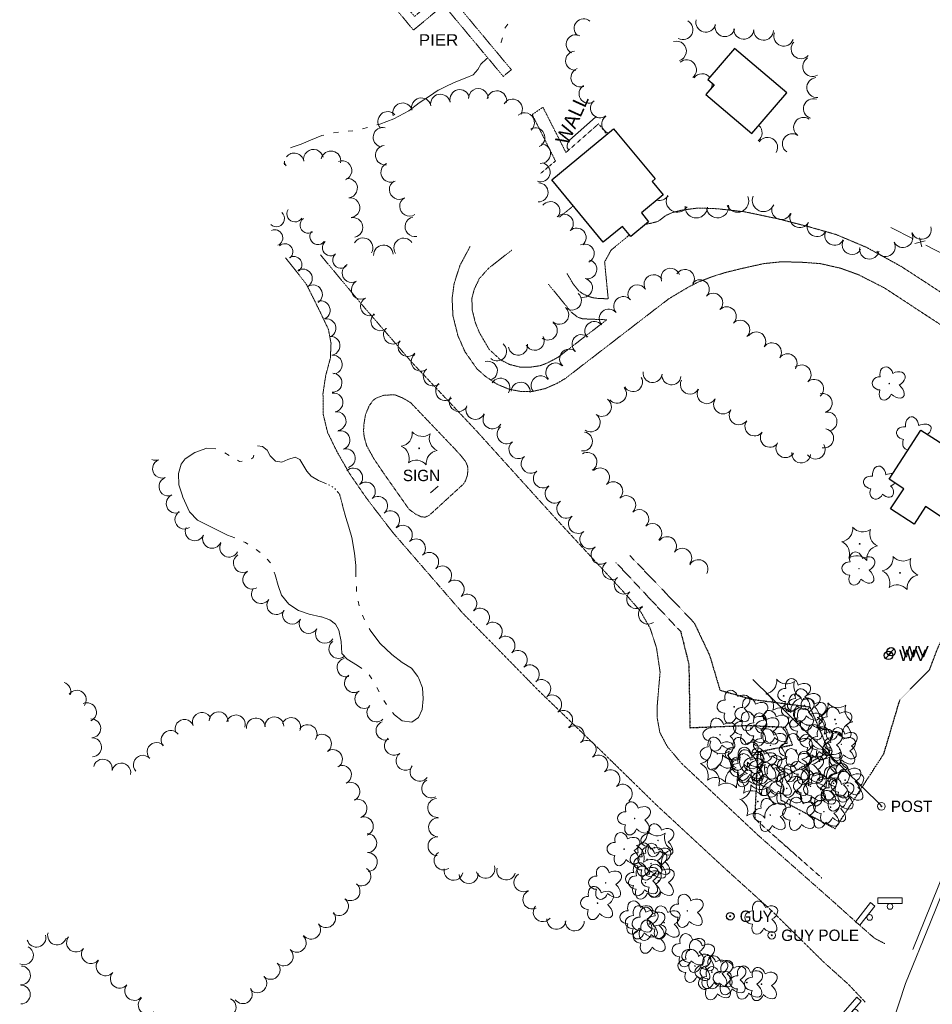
# Model space of a CAD drawing. Extents: x 386588 to 390135, y 96998 to 113606.
# Tile 42 of 93: x 387521 to 387906, y 101601 to 102017. Entities that reach past the tile are written whole.
import ezdxf
from ezdxf.enums import TextEntityAlignment as Align

# ---------------------------------------------------------------- set-up
doc = ezdxf.new("R2010")
doc.units = 0
doc.header["$MEASUREMENT"] = 0
for name, pattern in [('Wisdot1', [0.0625, 0.03125, -0.03125]), ('Wisdot3', [0.1875, 0.125, -0.0625]), ('Wisdot5', [0.1, 0.05, -0.05]), ('Wisdot6', [0.375, 0.125, -0.0625, 0.03125, -0.0625, 0.03125, -0.0625])]:
    doc.linetypes.add(name, pattern=pattern)
for name, color, linetype, lineweight in [('E_BLD', 241, 'Continuous', 25), ('E_DTM_SlopeBottom', 3, 'Wisdot1', 25), ('E_DTM_SlopeTop', 3, 'Wisdot1', 25), ('E_DWY', 2, 'Wisdot3', 15), ('E_FEN_Generic', 40, 'Efen', 15), ('E_LAND_Vegetation', 3, 'Continuous', 15), ('E_MISCPROP', 30, 'Continuous', 15), ('E_MISCPROP_Railing', 30, 'Continuous', 15), ('E_PATH_Sidewalk', 2, 'Wisdot5', 15), ('E_SGN', 21, 'Continuous', 15), ('E_STRUCT_Pier', 7, 'Wisdot3', 25), ('E_UTL_EGuyPole', 200, 'Continuous', 15), ('E_UTL_EGuyWire', 200, 'Continuous', 25), ('E_UTL_W', 5, 'Continuous', 25), ('E_WAL', 40, 'Continuous', 25), ('E_WTR', 4, 'Wisdot6', 15), ('E_WTR_Dock_Pier', 4, 'Wisdot3', 15), ('E_WTR_Elevations', 4, 'Continuous', 15)]:
    doc.layers.add(name, color=color, linetype=linetype, lineweight=lineweight)
doc.layers.add('P2S1_Complete', color=7, linetype='Continuous', lineweight=15, transparency=0.9)
doc.styles.add('Style-dot_font5', font='dot_font5.shx')
doc.linetypes.add('Efen', pattern='A,0.105,-0.0325,[20,dgnlstyle-ewdotudls.shx,S=0.000293,R=0,X=0,Y=0],-0.0325,0.105', length=0.275)

# ---------------------------------------------------------------- blocks, each defined once
blk = doc.blocks.new('CTRE')
at = {"layer": 'E_LAND_Vegetation'}
blk.add_circle((0, 0), 0.223, dxfattribs=at)
for centre, start, end in [((-11.97, 8.96), 280.2067, 5.97162), ((1.81, 14.92), 220.21132, 305.97623), ((13.83, 5.89), 160.21133, 245.97624), ((-13.83, -5.9), 340.21132, 65.97623), ((-1.81, -14.93), 40.21133, 125.97624)]:
    blk.add_arc(centre, 7.87, start, end, dxfattribs=at)
at = {"layer": 'E_LAND_Vegetation', "extrusion": (0, 0, -1)}
blk.add_arc((-12.03, -9.04), 7.87, 354.07279, 79.74889, dxfattribs=at)
blk = doc.blocks.new('DTRE')
at = {"layer": 'E_LAND_Vegetation'}
blk.add_circle((-0.18, 0), 0.183, dxfattribs=at)
for centre, major_axis, ratio in [((-1.87, 5.32), (1.36, -4.98), 0.782863), ((4.06, 2.74), (-5.27, -2.93), 0.691916), ((-5.87, 0.15), (4.93, -0.12), 0.832022), ((-2.49, -5.24), (1.8, 4.86), 0.716896), ((3.54, -3.71), (-5.01, 4.58), 0.560249)]:
    blk.add_ellipse(centre, major_axis=major_axis, ratio=ratio, start_param=1.570796, end_param=4.712389, dxfattribs=at)
blk = doc.blocks.new('GPOL')
at = {"layer": 'E_UTL_EGuyPole'}
for radius in [4, 0.5]:
    blk.add_circle((0, 0), radius, dxfattribs=at)
at = {"layer": 'E_UTL_EGuyPole', "style": 'Style-dot_font5'}
blk.add_text('GUY POLE', height=12, dxfattribs=at).set_placement((10, 0), align=Align.MIDDLE_LEFT)
blk = doc.blocks.new('GUY')
at = {"layer": 'E_UTL_EGuyWire'}
for radius in [4, 0.5]:
    blk.add_circle((0, 0), radius, dxfattribs=at)
at = {"layer": 'E_UTL_EGuyWire', "style": 'Style-dot_font5'}
blk.add_text('GUY', height=12, dxfattribs=at).set_placement((10, 0), align=Align.MIDDLE_LEFT)
blk = doc.blocks.new('PIER')
at = {"layer": 'E_STRUCT_Pier', "style": 'Style-dot_font5', "width": 1.111111}
blk.add_text('PIER', height=10.8, dxfattribs=at).set_placement((-16.77, -5.4))
blk = doc.blocks.new('POST')
at = {"layer": 'E_MISCPROP'}
for radius in [4, 0.5]:
    blk.add_circle((0, 0), radius, dxfattribs=at)
at = {"layer": 'E_MISCPROP', "style": 'Style-dot_font5'}
blk.add_text('POST', height=12, dxfattribs=at).set_placement((10, 0), align=Align.MIDDLE_LEFT)
blk = doc.blocks.new('SGN')
at = {"flags": 128}
blk.add_lwpolyline([(-15, 3.5), (-15, 10.5), (15, 10.5), (15, 3.5)], close=True, dxfattribs=at)
blk.add_circle((0, 0), 3.5)
blk = doc.blocks.new('SIGN')
at = {"layer": 'E_SGN', "lineweight": 13, "style": 'Style-dot_font5'}
blk.add_text('SIGN', height=12, dxfattribs=at).set_placement((0, 0), align=Align.MIDDLE_CENTER)
blk = doc.blocks.new('WV')
at = {"layer": 'E_UTL_W'}
blk.add_line((-2.83, -2.83), (2.83, 2.83), dxfattribs=at)
blk.add_circle((0, 0), 4, dxfattribs=at)
at = {"layer": 'E_UTL_W', "style": 'Style-dot_font5', "width": 1.111111}
blk.add_text('WV', height=10.8, dxfattribs=at).set_placement((10, 0), align=Align.MIDDLE_LEFT)

msp = doc.modelspace()

# ---------------------------------------------------------------- linework, layer by layer
at = {"layer": 'E_BLD', "ltscale": 5}
for p, q in [((387822.24, 102004.64), (387810.98, 101991.44)), ((387844.27, 101985.86), (387822.24, 102004.64)), ((387813.59, 101989.22), (387810.19, 101985.23)), ((387810.98, 101991.44), (387810.98, 101991.44)), ((387810.98, 101991.44), (387813.59, 101989.22)), ((387813.59, 101989.22), (387813.59, 101989.22)), ((387810.19, 101985.23), (387810.19, 101985.23)), ((387810.19, 101985.23), (387829.6, 101968.66)), ((387829.6, 101968.66), (387844.27, 101985.86)), ((387844.27, 101985.86), (387844.27, 101985.86)), ((387745.12, 101949.15), (387771.2, 101970.71)), ((387771.2, 101970.71), (387771.2, 101970.71)), ((387771.2, 101970.71), (387788.7, 101949.54)), ((387766.87, 101922.84), (387745.12, 101949.15)), ((387745.12, 101949.15), (387745.12, 101949.15)), ((387788.7, 101949.54), (387787.46, 101948.52)), ((387787.46, 101948.52), (387787.46, 101948.52)), ((387787.46, 101948.52), (387792.16, 101942.83)), ((387792.16, 101942.83), (387782.94, 101935.22)), ((387792.16, 101942.83), (387792.16, 101942.83)), ((387782.94, 101935.22), (387782.94, 101935.22)), ((387782.94, 101935.22), (387786, 101931.52)), ((387786, 101931.52), (387778.46, 101925.29)), ((387786, 101931.52), (387786, 101931.52)), ((387774.96, 101929.53), (387766.87, 101922.84)), ((387778.46, 101925.29), (387774.96, 101929.53)), ((387774.96, 101929.53), (387774.96, 101929.53)), ((387887.46, 101822.89), (387900.87, 101843.63)), ((387900.87, 101843.63), (387925.24, 101827.86)), ((387893.62, 101818.91), (387887.46, 101822.89)), ((387888.09, 101810.37), (387893.62, 101818.91)), ((387893.62, 101818.91), (387893.62, 101818.91)), ((387897.97, 101803.97), (387888.09, 101810.37)), ((387902.74, 101811.35), (387897.97, 101803.97)), ((387911.07, 101805.96), (387902.74, 101811.35)), ((387902.74, 101811.35), (387902.74, 101811.35)), ((387897.97, 101803.97), (387897.97, 101803.97))]:
    msp.add_line(p, q, dxfattribs=at)
at = {"layer": 'E_DTM_SlopeBottom', "flags": 128}
msp.add_lwpolyline([(387778.11, 101790.67), (387805.21, 101762.37), (387811.76, 101748.52), (387816.1, 101733.92), (387829.65, 101730.05), (387854.04, 101726.85), (387862.11, 101707.88), (387842.63, 101696.91), (387841.5, 101690.85), (387841.83, 101687.55), (387864.68, 101675.53), (387885.24, 101707.09), (387891.98, 101729.82), (387904.52, 101742.6), (387908.29, 101752.43), (387926.91, 101786.7), (387942.52, 101820.75)], dxfattribs=at)
at = {"layer": 'E_DTM_SlopeTop', "flags": 128}
msp.add_lwpolyline([(387772.18, 101787.8), (387799.55, 101758.58), (387802.98, 101744.81), (387803.41, 101718.09), (387827.82, 101719.03), (387843.69, 101718.31), (387846.67, 101710.73), (387832.09, 101707.77), (387830.74, 101679.72), (387859.07, 101654.69)], dxfattribs=at)
at = {"layer": 'E_DWY', "flags": 128}
for points in [[(387840.48, 101932.76), (387826.42, 101935.72), (387814.86, 101937), (387807.02, 101937.31), (387799.99, 101936.41), (387795.93, 101935.34), (387793.43, 101934.24), (387790.02, 101931.67), (387786.98, 101930.87), (387784.65, 101930.4)], [(387981.87, 101857), (387964.9, 101867.04), (387939.92, 101882.17), (387916.9, 101896.79), (387892.64, 101912.59), (387877.93, 101920.69), (387865.11, 101926.1), (387854.07, 101929.25), (387840.48, 101932.76)], [(387777.93, 101925.93), (387770.15, 101919.53)], [(387710.7, 101921.06), (387706.44, 101913.12), (387703.98, 101905.48), (387703.12, 101899.24), (387703.45, 101891.9), (387705.58, 101883.38), (387708.54, 101876.68), (387713.58, 101869.47), (387717.26, 101866.21), (387722.16, 101862.93), (387727.12, 101860.87), (387731.84, 101859.96), (387736.62, 101859.84), (387742.23, 101861.09), (387747.2, 101863.24), (387750.82, 101865.35), (387787.74, 101893.81), (387794.54, 101899.03), (387802.68, 101903.86), (387806.57, 101905.91), (387812.43, 101908.18), (387817.91, 101909.97)], [(387743.73, 101905.15), (387753.54, 101893.22), (387756.24, 101891.17), (387758.12, 101890.56), (387761.65, 101890.41), (387768.35, 101890.16), (387747.66, 101874.25), (387743.52, 101872.05), (387740.38, 101870.81), (387736.07, 101870.15), (387731.77, 101870.19), (387727.37, 101871.3), (387723.42, 101873.32), (387718.67, 101877.78), (387714.65, 101884.7), (387712.97, 101888.79), (387711.61, 101894.13), (387711.45, 101899.23), (387712.48, 101903.1), (387714.59, 101907.5), (387718.56, 101911.94), (387728.27, 101919.51)], [(387770.15, 101919.53), (387767.45, 101914.53), (387768.96, 101899.02), (387764.75, 101899.11), (387762.06, 101899.55), (387760.32, 101900.13), (387758.18, 101901.19), (387756.56, 101902.3), (387754.11, 101905.37), (387751.59, 101909.69)], [(387877.36, 101602.35), (387870.25, 101609.85), (387859.69, 101619.36), (387838.15, 101640.65), (387817.42, 101659.41), (387789.13, 101685.64), (387766.65, 101707.63), (387739.69, 101733.62), (387707.62, 101766.37), (387678.03, 101800.5), (387666.86, 101815.08), (387659.68, 101825.55), (387654.51, 101834.61), (387650.59, 101842.63), (387648.72, 101850.41), (387648.65, 101859.07), (387649.82, 101866.7), (387651.76, 101873.96), (387652.05, 101880.2), (387650.92, 101886.16), (387647.88, 101892.53), (387644.85, 101898.76), (387641.49, 101905.39), (387632.83, 101916.3)], [(387647.6, 101917.51), (387665.15, 101896.44), (387686.01, 101872.34), (387713.08, 101843.62), (387746.39, 101806.79), (387776.41, 101774.29), (387782.56, 101767.2), (387786.7, 101759.92), (387789.33, 101751.78), (387790.85, 101741.51), (387790.28, 101735.1), (387789.67, 101727.67), (387789.56, 101722.6), (387790.74, 101716.06), (387793.88, 101710.14), (387799.89, 101703.03), (387832, 101672.89), (387863.99, 101644.65), (387873.79, 101635.84), (387881.32, 101629.24), (387885.58, 101627.03)], [(387817.91, 101909.97), (387825.16, 101911.75), (387834.51, 101913.83), (387841.89, 101914.6), (387849.8, 101914.46), (387858.35, 101913.86), (387867.03, 101911.88), (387874.48, 101909.19), (387885.58, 101903.53), (387904.13, 101891.36), (387924.14, 101878.38), (387940.65, 101867.67), (387964.73, 101852.89), (387976.75, 101845.59)], [(387674.08, 101825.66), (387670.14, 101831.49), (387667.08, 101837.03), (387666.01, 101840.82), (387665.76, 101843.47), (387665.97, 101846.52), (387666.6, 101850.22), (387668.09, 101853.76), (387669.81, 101856.22), (387671.06, 101857.07), (387674.35, 101858.34), (387678.94, 101858.52), (387682.1, 101857.23), (387685.56, 101855.25), (387704.1, 101835.83)], [(387704.1, 101835.83), (387706.66, 101833.03), (387708.73, 101830.43), (387709.64, 101828.45), (387709.79, 101826.76), (387709.52, 101824.43), (387708.76, 101822.17), (387707.91, 101820.88), (387693.46, 101807.65), (387691.71, 101806.88), (387689.99, 101807.09), (387687.84, 101808.11), (387684.98, 101810.15), (387674.08, 101825.66)]]:
    msp.add_lwpolyline(points, dxfattribs=at)
at = {"layer": 'E_FEN_Generic', "flags": 128}
msp.add_lwpolyline([(387883.95, 101685.39), (387829.97, 101738.35)], dxfattribs=at)
at = {"layer": 'E_LAND_Vegetation'}
for centre, radius, start, end in [((387758.6, 102013.11), 4.02, 48.749, 228.749), ((387800.51, 102012.52), 4.19, 241.8922, 61.8922), ((387810.12, 102015.67), 4.19, 165.5526, 345.5526), ((387818.18, 102013.8), 4.19, 168.2498, 348.2498), ((387755.24, 102006.37), 4.02, 63.9335, 243.9335), ((387826.13, 102012.67), 4.19, 177.4696, 357.4696), ((387834.49, 102012.3), 4.19, 177.4696, 357.4696), ((387843.03, 102009.79), 4.19, 160.659, 340.659), ((387797.76, 102003.49), 4.19, 287.8283, 107.8283), ((387850.3, 102004.45), 4.19, 137.149, 317.149), ((387755.02, 101999.45), 4.02, 93.3966, 273.3966), ((387801.97, 101995.59), 4.19, 309.7122, 129.7122), ((387855.17, 101996.99), 4.19, 119.7392, 299.7392), ((387757.24, 101992.35), 4.02, 110.4997, 290.4997), ((387808.59, 101989.76), 4.19, 39.4531, 144.7537), ((387760.69, 101985.53), 4.02, 121.6526, 301.6526), ((387808.59, 101989.76), 4.19, 325.4536, 2.1513), ((387856.93, 101988.11), 4.19, 95.3042, 275.3042), ((387698.18, 101981.14), 4.15, 10.9818, 190.9818), ((387706.34, 101983.08), 4.15, 13.6057, 193.6057), ((387714.17, 101983.51), 4.15, 0.9695, 180.9695), ((387721.99, 101982.6), 4.15, 349.5743, 169.5743), ((387815.42, 101984.93), 4.19, 135.5531, 143.519), ((387682.26, 101977.46), 4.15, 18.1076, 198.1076), ((387690.15, 101979.57), 4.15, 14.452, 194.452), ((387728.59, 101979.08), 4.15, 327.8097, 147.8097), ((387765.49, 101979.38), 4.02, 128.7675, 308.7675), ((387855.49, 101979.23), 4.19, 72.3723, 252.3723), ((387675.95, 101973.83), 4.15, 42.8547, 222.8547), ((387733.72, 101973.31), 4.15, 311.1775, 131.1775), ((387770.24, 101972.75), 4.02, 125.5789, 252.6164), ((387829.7, 101969.02), 4.19, 307.059, 47.3656), ((387851.35, 101971.33), 4.19, 55.5335, 235.5335), ((387673.94, 101967.13), 4.15, 76.7428, 256.7428), ((387738.12, 101967.01), 4.15, 295.2945, 115.2945), ((387770.24, 101972.75), 4.02, 301.5515, 305.5789), ((387846.61, 101964.42), 4.19, 55.5335, 235.5335), ((387740.52, 101960.28), 4.15, 266.1941, 86.1941), ((387836.22, 101962.92), 4.19, 327.5662, 147.5662), ((387636.5, 101956.31), 4.15, 10.9925, 141.7772), ((387644.64, 101957.89), 4.15, 10.9925, 190.9925), ((387652.01, 101957.19), 4.15, 348.1778, 168.1778), ((387674.97, 101959.58), 4.15, 97.2309, 277.2309), ((387629.31, 101953.34), 4.15, 25.2158, 47.3509), ((387636.5, 101956.31), 4.15, 169.7351, 190.9925), ((387656.66, 101953.08), 4.15, 290.8973, 110.8973), ((387677.25, 101952.35), 4.15, 115.4783, 295.4783), ((387740.44, 101952.38), 4.02, 251.1568, 71.1568), ((387659.02, 101945.66), 4.15, 277.0644, 97.0644), ((387680.8, 101945.1), 4.15, 121.735, 301.735), ((387739.55, 101943.88), 4.02, 268.5503, 88.5503), ((387660.04, 101937.43), 4.15, 277.0644, 97.0644), ((387685.17, 101938.04), 4.15, 121.735, 301.735), ((387744.56, 101935.98), 4.02, 322.3083, 142.3083), ((387790.46, 101945.23), 4.72, 257.9246, 322.5329), ((387798.16, 101940.23), 4.72, 148.8973, 328.8973), ((387823.53, 101940.22), 4.72, 203.2879, 23.2879), ((387834.41, 101940.51), 4.72, 157.4267, 337.4267), ((387628.96, 101932.81), 3.41, 227.8096, 47.8096), ((387636.82, 101934.85), 3.41, 148.5251, 328.5251), ((387750.22, 101930.69), 4.02, 313.7398, 133.7398), ((387806.08, 101937.83), 4.72, 177.4336, 357.4336), ((387815.09, 101937.89), 4.72, 187.7442, 7.7442), ((387842.04, 101936.55), 4.12, 157.574, 337.574), ((387849.73, 101933.13), 4.12, 152.4785, 332.4785), ((387642.39, 101930.09), 3.41, 125.2062, 305.2062), ((387661.29, 101929.09), 4.15, 281.0205, 101.0205), ((387687.39, 101929.4), 4.15, 101.8261, 281.8261), ((387857.01, 101929.34), 4.12, 153.6993, 333.6993), ((387628.29, 101924.71), 3.41, 293.6238, 113.6238), ((387646.5, 101925.29), 3.41, 140.9862, 320.9862), ((387755.63, 101924.8), 4.02, 312.1338, 132.1338), ((387864.41, 101925.69), 4.12, 153.6993, 333.6993), ((387893.3, 101924.72), 4.12, 205.9544, 25.9544), ((387901.1, 101928.2), 4.12, 196.5768, 16.5768), ((387632.53, 101918.84), 3.41, 311.302, 131.302), ((387651.79, 101920.55), 3.41, 129.9372, 309.9372), ((387665.56, 101920.53), 4.15, 329.446, 149.446), ((387682.7, 101920.44), 4.15, 33.3645, 213.3645), ((387871.78, 101921.83), 4.12, 151.5759, 331.5759), ((387885.91, 101920.95), 4.12, 207.064, 27.064), ((387674.16, 101917.53), 4.15, 3.1952, 183.1952), ((387759.05, 101918.1), 4.02, 296.4499, 116.4499), ((387879.13, 101919.87), 4.12, 168.8692, 348.8692), ((387636.36, 101913.44), 3.41, 304.5289, 124.5289), ((387656.17, 101915.33), 3.41, 129.9372, 309.9372), ((387760.14, 101911.44), 4.02, 256.8294, 76.8294), ((387640.15, 101907.58), 3.99, 302.3941, 122.3941), ((387660.74, 101909.89), 4.02, 118.9097, 298.9097), ((387795.24, 101907.88), 4.02, 19.9642, 199.9642), ((387801.32, 101907.35), 4.02, 327.697, 147.697), ((387664.63, 101902.84), 4.02, 118.9097, 298.9097), ((387758.31, 101903.61), 4.02, 256.8294, 76.8294), ((387788.11, 101905.14), 4.02, 32.1851, 212.1851), ((387807.56, 101903), 4.02, 314.9878, 134.9878), ((387644.42, 101900.85), 3.99, 302.3941, 122.3941), ((387781.3, 101900.86), 4.02, 32.1851, 212.1851), ((387647.65, 101894.14), 3.99, 287.9547, 107.9547), ((387668.51, 101895.8), 4.02, 118.9097, 298.9097), ((387753.66, 101898.29), 4.02, 228.1942, 48.1942), ((387775.32, 101895.91), 4.02, 40.7625, 220.7625), ((387813.25, 101897.31), 4.02, 314.9878, 134.9878), ((387748.29, 101892.29), 4.02, 228.1942, 48.1942), ((387769.22, 101890.66), 4.02, 40.7625, 220.7625), ((387818.95, 101891.62), 4.02, 314.9878, 134.9878), ((387650.12, 101886.55), 3.99, 287.9547, 107.9547), ((387672.9, 101889.57), 4.02, 130.9875, 310.9875), ((387763.12, 101885.41), 4.02, 40.7625, 220.7625), ((387824.63, 101885.93), 4.02, 314.9878, 134.9878), ((387678.2, 101883.92), 4.02, 139.7651, 319.7651), ((387743.46, 101885.6), 4.02, 234.4944, 54.4944), ((387831.41, 101881.01), 4.02, 325.0568, 145.0568), ((387651.86, 101879.19), 3.99, 276.5476, 96.5476), ((387684.34, 101878.72), 4.02, 139.7651, 319.7651), ((387737.99, 101881.32), 4.02, 207.254, 27.254), ((387757.71, 101879.87), 4.02, 49.4757, 229.4757), ((387722.08, 101876.85), 4.02, 230.2591, 50.2591), ((387730.92, 101879.21), 4.02, 189.3496, 9.3496), ((387752.48, 101873.75), 4.02, 49.4757, 229.4757), ((387838.01, 101876.4), 4.02, 325.0568, 145.0568), ((387652.77, 101871.26), 3.99, 276.5476, 96.5476), ((387689.88, 101872.46), 4.02, 129.3045, 309.3045), ((387718.18, 101868.62), 4.02, 285.1872, 105.1872), ((387844.6, 101871.79), 4.02, 325.0568, 145.0568), ((387694.98, 101866.27), 4.02, 130.3573, 310.3573), ((387746.67, 101867.91), 4.02, 43.4187, 223.4187), ((387850.49, 101867.07), 4.02, 311.0513, 131.0513), ((387652.66, 101863.59), 3.99, 267.4651, 87.4651), ((387723.46, 101861.5), 4.02, 328.1078, 148.1078), ((387740.48, 101862.5), 4.02, 38.0628, 218.0628), ((387779.43, 101863.87), 4.02, 209.8283, 29.8283), ((387787.66, 101867.69), 4.02, 173.2249, 353.2249), ((387795.65, 101866.74), 4.02, 173.2249, 353.2249), ((387803.43, 101862.77), 4.02, 151.5715, 331.5715), ((387855.78, 101861), 4.02, 311.0513, 131.0513), ((387700.19, 101860.14), 4.02, 130.3573, 310.3573), ((387732.05, 101859.77), 4.02, 356.0729, 176.0729), ((387772.63, 101859), 4.02, 220.6416, 40.6416), ((387810.53, 101858.78), 4.02, 148.3913, 328.3913), ((387653.11, 101855.29), 3.99, 279.4113, 99.4113), ((387705.93, 101855.52), 4.02, 148.396, 328.396), ((387766.26, 101853.4), 4.02, 234.1403, 54.1403), ((387817.44, 101854.46), 4.02, 145.3779, 325.3779), ((387859.4, 101855.02), 4.02, 284.7213, 104.7213), ((387712.96, 101852.15), 4.02, 155.8959, 335.8959), ((387824.06, 101849.88), 4.02, 145.3779, 325.3779), ((387654.41, 101847.41), 3.99, 279.4113, 99.4113), ((387720.16, 101848.13), 4.02, 149.6115, 329.6115), ((387761.55, 101846.88), 4.02, 234.1403, 54.1403), ((387830.67, 101845.19), 4.02, 143.5798, 323.5798), ((387861.44, 101847.23), 4.02, 284.7213, 104.7213), ((387656, 101839.37), 3.99, 286.6691, 106.6691), ((387726.09, 101841.85), 4.02, 128.3692, 308.3692), ((387860.01, 101840.15), 4.02, 259.3199, 79.3199), ((387758.29, 101838.82), 4.02, 260.4649, 80.4649), ((387837.15, 101840.41), 4.02, 143.5798, 323.5798), ((387658.29, 101831.73), 3.99, 286.6691, 106.6691), ((387731.11, 101835.61), 4.02, 129.7714, 309.7714), ((387843.74, 101836.03), 4.02, 147.6936, 327.6936), ((387856.47, 101835.41), 4.02, 212.6644, 32.6644), ((387578.15, 101834.86), 3.99, 245.1854, 289.0518), ((387580.78, 101827.35), 3.99, 109.6263, 289.6263), ((387736.26, 101829.42), 4.02, 129.7714, 309.7714), ((387760.19, 101830.17), 4.02, 300.8218, 120.8218), ((387850.36, 101833.75), 4.02, 173.5364, 353.5364), ((387661.38, 101823.6), 3.99, 312.1275, 132.1275), ((387765.49, 101823.63), 4.02, 313.825, 133.825), ((387583.46, 101819.84), 3.99, 109.6263, 289.6263), ((387741.41, 101823.24), 4.02, 129.7714, 309.7714), ((387666.74, 101817.69), 3.99, 312.1275, 132.1275), ((387746.39, 101816.82), 4.02, 127.6071, 307.6071), ((387771.07, 101817.82), 4.02, 313.825, 133.825), ((387586.53, 101812.6), 3.99, 113.2091, 293.2091), ((387671.88, 101811.7), 3.99, 309.7223, 129.7223), ((387776.55, 101811.96), 4.02, 313.0323, 133.0323), ((387751.3, 101810.45), 4.02, 127.6071, 307.6071), ((387782.04, 101806.08), 4.02, 313.0323, 133.0323), ((387590.18, 101805.87), 3.99, 122.1899, 302.1899), ((387676.98, 101805.56), 3.99, 309.7223, 129.7223), ((387756.22, 101804.07), 4.02, 127.6071, 307.6071), ((387594.54, 101800.94), 3.99, 156.59, 336.59), ((387682.34, 101799.47), 3.99, 314.1216, 134.1216), ((387787.53, 101800.19), 4.02, 313.0323, 133.0323), ((387601.86, 101797.77), 3.99, 156.59, 336.59), ((387687.89, 101793.74), 3.99, 314.1216, 134.1216), ((387761.03, 101797.56), 4.02, 126.0529, 306.0529), ((387793.74, 101794.63), 4.02, 322.7511, 142.7511), ((387609.06, 101794.05), 3.99, 152.6653, 332.6653), ((387765.77, 101791.05), 4.02, 126.0529, 306.0529), ((387800.15, 101789.76), 4.02, 322.7511, 142.7511), ((387614.83, 101787.5), 3.99, 120.647, 300.647), ((387693.45, 101788.02), 3.99, 314.1216, 134.1216), ((387698.92, 101782.32), 3.99, 311.7471, 131.7471), ((387770.51, 101784.55), 4.02, 126.0529, 306.0529), ((387807, 101784.95), 4.02, 333.0625, 153.0625), ((387618.84, 101780.56), 3.99, 119.5268, 299.5268), ((387775.5, 101778.44), 4.02, 130.7975, 310.7975), ((387704.22, 101776.36), 3.99, 311.7471, 131.7471), ((387622.5, 101774.45), 3.99, 144.3446, 324.3446), ((387709.53, 101770.41), 3.99, 311.7471, 131.7471), ((387780.76, 101772.34), 4.02, 130.7975, 310.7975), ((387628.98, 101769.8), 3.99, 144.3446, 324.3446), ((387785.72, 101765.78), 4.02, 125.2128, 305.2128), ((387635.61, 101765.78), 3.99, 150.9759, 330.9759), ((387714.91, 101764.49), 3.99, 312.2466, 132.2466), ((387642.61, 101761.82), 3.99, 148.8182, 328.8182), ((387720.27, 101758.59), 3.99, 312.2466, 132.2466), ((387649.44, 101757.69), 3.99, 148.8182, 328.8182), ((387725.63, 101752.68), 3.99, 312.2466, 132.2466), ((387655.17, 101751.29), 3.99, 126.2231, 306.2231), ((387730.81, 101746.74), 3.99, 309.3379, 129.3379), ((387658.57, 101743.47), 3.99, 105.2093, 285.2093), ((387735.86, 101740.57), 3.99, 309.3379, 129.3379), ((387661.72, 101736.89), 3.99, 123.1585, 303.1585), ((387538.3, 101733.33), 3.98, 339.3126, 72.5761), ((387740.75, 101734.43), 3.99, 305.2426, 125.2426), ((387544.8, 101729.87), 3.98, 323.2781, 143.2781), ((387666.09, 101730.21), 3.99, 123.1585, 303.1585), ((387745.35, 101727.92), 3.99, 305.2426, 125.2426), ((387549.12, 101724.63), 3.98, 294.646, 114.646), ((387671.18, 101724.53), 3.99, 133.4704, 313.4704), ((387597.57, 101720.54), 3.98, 22.1176, 202.1176), ((387604.62, 101720.8), 3.98, 357.7184, 177.7184), ((387611.93, 101719.48), 3.98, 343.3053, 163.3053), ((387749.95, 101721.41), 3.99, 305.2426, 125.2426), ((387550.92, 101717.78), 3.98, 272.3963, 92.3963), ((387590.2, 101717.54), 3.98, 22.1176, 202.1176), ((387620.35, 101718.14), 3.98, 5.2577, 185.2577), ((387628.16, 101718.67), 3.98, 1.6827, 181.6827), ((387635.23, 101718.35), 3.98, 337.8534, 157.8534), ((387642.16, 101715.37), 3.98, 325.5778, 145.5778), ((387675.03, 101716.85), 3.99, 110.5186, 290.5186), ((387754.83, 101714.95), 3.99, 308.9525, 128.9525), ((387584.4, 101712.92), 3.98, 38.5879, 218.5879), ((387648.24, 101711.31), 3.98, 305.5733, 125.5733), ((387551.26, 101709.83), 3.98, 272.3963, 92.3963), ((387578.45, 101707.87), 3.98, 43.007, 223.007), ((387678.62, 101710.43), 3.99, 127.2647, 307.2647), ((387759.85, 101708.75), 3.99, 308.9525, 128.9525), ((387572.64, 101702.45), 3.98, 43.007, 223.007), ((387652.87, 101704.84), 3.98, 305.5733, 125.5733), ((387683.45, 101704.08), 3.99, 127.2647, 307.2647), ((387764.88, 101702.53), 3.99, 309.5924, 129.5924), ((387555.82, 101700.83), 3.98, 348.0825, 168.0825), ((387563.6, 101699.18), 3.98, 348.0825, 168.0825), ((387656.65, 101698.2), 3.98, 296.5097, 116.5097), ((387689.39, 101699.5), 3.99, 142.0324, 322.0324), ((387769.96, 101696.38), 3.99, 309.5924, 129.5924), ((387660.2, 101691.09), 3.98, 296.5097, 116.5097), ((387694.31, 101692.44), 3.99, 118.5678, 298.5678), ((387775.05, 101690.23), 3.99, 309.5924, 129.5924), ((387663.2, 101683.97), 3.98, 289.9034, 109.9034), ((387696.82, 101684.24), 3.99, 94.395, 274.395), ((387665.91, 101676.49), 3.98, 289.9034, 109.9034), ((387697.2, 101676.08), 3.99, 88.1323, 268.1323), ((387667.34, 101669.37), 3.98, 271.6847, 91.6847), ((387696.94, 101668.11), 3.99, 88.1323, 268.1323), ((387667.57, 101661.42), 3.98, 271.6847, 91.6847), ((387699.51, 101662.08), 3.99, 122.9088, 302.9088), ((387664.86, 101655.35), 3.98, 238.3882, 58.3882), ((387703.73, 101657.71), 3.99, 167.9228, 347.9228), ((387710.08, 101656.36), 3.99, 182.3995, 2.3995), ((387717.18, 101658.54), 3.99, 198.4503, 18.4503), ((387725.91, 101657.83), 3.99, 164.5148, 344.5148), ((387660.29, 101649.1), 3.98, 232.2644, 52.2644), ((387733.16, 101652.84), 3.99, 120.8611, 300.8611), ((387736.96, 101645.6), 3.99, 114.0651, 294.0651), ((387655.42, 101642.81), 3.98, 232.2644, 52.2644), ((387649.95, 101637.73), 3.98, 217.6295, 37.6295), ((387741.35, 101640.24), 3.99, 140.2575, 320.2575), ((387747.11, 101637.05), 3.99, 174.2801, 354.2801), ((387754.83, 101636.37), 3.99, 181.1743, 1.1743), ((387536.48, 101630.45), 3.98, 162.9335, 342.9335), ((387643.65, 101632.88), 3.98, 217.6295, 37.6295), ((387527.79, 101629.5), 3.98, 194.7227, 14.7227), ((387544.48, 101627.42), 3.98, 142.0237, 322.0237), ((387637.58, 101627.35), 3.98, 226.2701, 46.2701), ((387522.51, 101622.08), 3.98, 243.154, 63.154), ((387550.75, 101622.53), 3.98, 142.0237, 322.0237), ((387632.09, 101621.6), 3.98, 226.2701, 46.2701), ((387556.96, 101617.41), 3.98, 138.8381, 318.8381), ((387521.25, 101613.57), 3.98, 267.274, 87.274), ((387626.57, 101615.92), 3.98, 225.0685, 45.0685), ((387562.95, 101612.17), 3.98, 138.8381, 318.8381), ((387620.96, 101610.29), 3.98, 225.0685, 45.0685), ((387521.18, 101605.52), 3.98, 270.2158, 90.2158), ((387568.99, 101607.04), 3.98, 139.6855, 319.6855), ((387614.83, 101605.67), 3.98, 216.5051, 36.5051), ((387574.71, 101601.17), 3.98, 131.5672, 311.5672), ((387607.99, 101600.14), 3.98, 244.94, 64.94)]:
    msp.add_arc(centre, radius, start, end, dxfattribs=at)
for centre, major_axis, ratio, start_param, end_param in [((387897.14, 101845.23), (0.36, -4.01), 0.691916, 1.570796, 4.712389), ((387893.96, 101842.32), (3.4, -0.52), 0.782863, 1.570796, 4.712389), ((387900.92, 101843.17), (-4.15, -1.81), 0.560249, 2.012821, 4.712389), ((387896.02, 101838.48), (1.41, 2.97), 0.832022, 1.570796, 3.46564), ((387883.27, 101824.45), (0.36, -4.01), 0.691916, 1.570796, 4.712389), ((387880.09, 101821.54), (3.4, -0.52), 0.782863, 1.570796, 4.712389), ((387887.06, 101822.39), (-4.15, -1.81), 0.560249, 3.989727, 4.712389), ((387882.16, 101817.7), (1.41, 2.97), 0.832022, 1.570796, 4.712389), ((387886.36, 101818.3), (-2.47, 2.41), 0.716896, 1.570796, 4.712389), ((387887.06, 101822.39), (-4.15, -1.81), 0.560249, 1.570796, 2.084234)]:
    msp.add_ellipse(centre, major_axis=major_axis, ratio=ratio, start_param=start_param, end_param=end_param, dxfattribs=at)
at = {"layer": 'E_MISCPROP_Railing', "ltscale": 5}
for p, q in [((387902.71, 101923.49), (387898.3, 101922.39)), ((387901.22, 101920.9), (387900.25, 101924.68))]:
    msp.add_line(p, q, dxfattribs=at)
at = {"layer": 'E_MISCPROP_Railing', "flags": 128}
for points in [[(387752.24, 101961.96), (387751.63, 101962.65), (387751.58, 101963.77), (387751.93, 101964.84), (387752.58, 101965.93), (387763.56, 101975.65)], [(387897.53, 101924.33), (387888.24, 101929.07)], [(387911.11, 101917.42), (387902.94, 101921.58)]]:
    msp.add_lwpolyline(points, dxfattribs=at)
at = {"layer": 'E_PATH_Sidewalk', "flags": 128}
for points in [[(387768.4, 101968.39), (387764.91, 101972.83), (387751.13, 101960.72), (387741.42, 101979.81), (387736.9, 101976.72), (387746.72, 101957.13), (387740.15, 101951.64)], [(387748.41, 101933.45), (387754.21, 101938.15)]]:
    msp.add_lwpolyline(points, dxfattribs=at)
at = {"layer": 'E_SGN', "ltscale": 5}
msp.add_line((387693.95, 101817.14), (387697.25, 101819.96), dxfattribs=at)
at = {"layer": 'E_WTR', "flags": 128}
msp.add_lwpolyline([(387657.08, 101811.26), (387655.65, 101816.62), (387654.56, 101817.87)], dxfattribs=at)
at = {"layer": 'E_WTR_Dock_Pier', "flags": 128}
msp.add_lwpolyline([(387665.01, 102029.41), (387668.34, 102025.42), (387672.81, 102029.15), (387686.83, 102012.34), (387699.55, 102022.95), (387724.7, 101992.8), (387728.1, 101995.64), (387691.02, 102040.1), (387695.37, 102043.73), (387689.49, 102050.78), (387680.26, 102043.08), (387695.42, 102024.9), (387687.28, 102018.12), (387672.07, 102036.36), (387665.77, 102031.11)], dxfattribs=at)
at = {"layer": 'E_WTR_Elevations', "flags": 128}
for points in [[(387725.33, 102013.14), (387726.56, 102014.8)], [(387723.7, 102007.16), (387723.81, 102007.32), (387724.33, 102009.12)], [(387721.38, 102003.7), (387721.39, 102003.72)], [(387697.33, 101987.05), (387701.34, 101988.91), (387704.66, 101990.5), (387709.37, 101992.32), (387711.94, 101993.45), (387713.95, 101995.73), (387715.24, 101998.02), (387717.59, 102000.2), (387718.15, 102000.65)], [(387671.36, 101972.32), (387672.65, 101972.68), (387678.59, 101974.86), (387684.83, 101978.34), (387689.22, 101981.6), (387693.64, 101984.53), (387697.24, 101987), (387697.33, 101987.05)], [(387634.94, 101962.65), (387635.24, 101962.8), (387639.38, 101964.25), (387643.37, 101965.89), (387648.2, 101967.86), (387649.05, 101968.05)], [(387653.09, 101968.97), (387655.13, 101969.33)], [(387659.24, 101969.75), (387661.31, 101969.82)], [(387665.36, 101970.69), (387667.36, 101971.24)], [(387603.47, 101835.72), (387603.45, 101835.74), (387599.67, 101835.97), (387594.63, 101834.13), (387590.55, 101831.44), (387588.8, 101829.26), (387587.71, 101825.33), (387587.87, 101820.5), (387589.19, 101816.34)], [(387643.69, 101824.12), (387641.9, 101826.27), (387640.11, 101829.14), (387638.91, 101831.27), (387636.95, 101832.17), (387633.79, 101831.16), (387631.29, 101830.06), (387628.58, 101830.46), (387626.34, 101832.71), (387625.04, 101835.12), (387623.15, 101836.76), (387621, 101836.91)], [(387609.03, 101832.91), (387607.23, 101833.96)], [(387614.62, 101830.46), (387613.47, 101830.44), (387612.66, 101830.89)], [(387619.5, 101833.09), (387619.26, 101831.99), (387618.48, 101831.45)], [(387650.11, 101820.9), (387646.74, 101822.31), (387643.69, 101824.12)], [(387651.48, 101820.32), (387651.03, 101820.51)], [(387652.75, 101819.54), (387652.33, 101819.8)], [(387653.91, 101818.62), (387653.58, 101819)], [(387589.19, 101816.34), (387589.5, 101815.37), (387592.31, 101809.13), (387595.67, 101805.61), (387608.4, 101799.26), (387611.4, 101798.22)], [(387662.53, 101781.79), (387662.52, 101782.06), (387662.47, 101786.54), (387661.98, 101791.77), (387660.8, 101798.31), (387659.61, 101802.61), (387658.29, 101806.75), (387657.08, 101811.26)], [(387615.19, 101796.54), (387615.9, 101796.2), (387616.99, 101795.51)], [(387620.48, 101793.25), (387622.17, 101792.05)], [(387625.17, 101789.22), (387626.49, 101787.61)], [(387628.01, 101783.76), (387628.43, 101782.61), (387629.71, 101778.1), (387631.18, 101773.97), (387634.27, 101770.21), (387638.34, 101767.55), (387642.83, 101765.94), (387647.77, 101764.88), (387648.04, 101764.79)], [(387662.83, 101775.56), (387662.73, 101777.64)], [(387663.93, 101769.43), (387663.56, 101771.47)], [(387648.04, 101764.79), (387651.57, 101763.64), (387653.91, 101761.76), (387655.36, 101759.29), (387656.25, 101754.38), (387656.63, 101749.43), (387658.88, 101746.97), (387663.24, 101744.33), (387664.99, 101743.04)], [(387666.12, 101763.6), (387666, 101763.81), (387665.35, 101765.52)], [(387689.03, 101738.8), (387688.68, 101739.67), (387685.96, 101743.25), (387682.06, 101745.63), (387677.71, 101748.92), (387672.79, 101753.67), (387668.78, 101758.79), (387668.13, 101759.96)], [(387668.12, 101740.37), (387669.27, 101738.64)], [(387677.97, 101724.53), (387678.82, 101723.51), (387682.02, 101720.91), (387686.11, 101720.42), (387688.9, 101722.34), (387690.54, 101725.75), (387690.92, 101730.19), (387690.63, 101734.93), (387689.03, 101738.8)], [(387671.42, 101735.09), (387672.39, 101733.25)], [(387674.38, 101729.61), (387675.47, 101727.83)]]:
    msp.add_lwpolyline(points, dxfattribs=at)
at = {"layer": 'P2S1_Complete', "flags": 128}
for points in [[(387897.5, 101624.5), (387902.52, 101636.98), (387914.07, 101665.62), (387929.55, 101700.91), (387943.94, 101733.02), (387966.38, 101783.08), (387976.62, 101806.05), (387987.36, 101830.2), (387989.26, 101834.44)], [(387885.91, 101584.41), (387894.43, 101610.18), (387904.84, 101636.05), (387916.37, 101664.65)]]:
    msp.add_lwpolyline(points, dxfattribs=at)

# ---------------------------------------------------------------- block references
at = {"layer": 'E_LAND_Vegetation'}
for name, p, xscale, yscale, zscale in [('DTRE', (387887.63, 101863.23), 0.6769248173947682, 0.6769248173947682, 0.6769248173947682), ('CTRE', (387689.25, 101835.94), 0.7108526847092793, 0.7108526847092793, 0.7108526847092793), ('CTRE', (387875.02, 101795.66), 0.7108526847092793, 0.7108526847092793, 0.7108526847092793), ('DTRE', (387874.86, 101785.16), 0.6769248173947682, 0.6769248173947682, 0.6769248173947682), ('CTRE', (387892.05, 101783.37), 0.7108526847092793, 0.7108526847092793, 0.7108526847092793), ('CTRE', (387842.98, 101731.51), 0.7108526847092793, 0.7108526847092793, 0.7108526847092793), ('DTRE', (387847.78, 101731.75), 0.6769248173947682, 0.6769248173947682, 0.6769248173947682), ('DTRE', (387822.2, 101726.87), 0.6769248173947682, 0.6769248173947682, 0.6769248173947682), ('DTRE', (387849.33, 101725.25), 0.6769248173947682, 0.6769248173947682, 0.6769248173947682), ('DTRE', (387851.85, 101727.46), 0.6769248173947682, 0.6769248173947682, 0.6769248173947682), ('DTRE', (387829.7, 101723.74), 0.6769248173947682, 0.6769248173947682, 0.6769248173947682), ('DTRE', (387854.37, 101723.7), 0.6769248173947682, 0.6769248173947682, 0.6769248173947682), ('CTRE', (387864.61, 101721.51), 0.7108526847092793, 0.7108526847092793, 0.7108526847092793), ('DTRE', (387865.19, 101719.75), 0.6769248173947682, 0.6769248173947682, 0.6769248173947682), ('DTRE', (387829.16, 101717.85), 0.6769248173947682, 0.6769248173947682, 0.6769248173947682), ('DTRE', (387834.36, 101717.26), 0.6769248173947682, 0.6769248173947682, 0.6769248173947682), ('DTRE', (387838.48, 101718.33), 0.6769248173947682, 0.6769248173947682, 0.6769248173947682), ('DTRE', (387852.82, 101719.26), 0.6769248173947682, 0.6769248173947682, 0.6769248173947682), ('DTRE', (387816.23, 101715.12), 0.6769248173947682, 0.6769248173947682, 0.6769248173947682), ('DTRE', (387857.17, 101712.46), 0.6769248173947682, 0.6769248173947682, 0.6769248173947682), ('DTRE', (387861.1, 101711.43), 0.6769248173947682, 0.6769248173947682, 0.6769248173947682), ('DTRE', (387837.51, 101710.63), 0.6769248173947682, 0.6769248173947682, 0.6769248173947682), ('DTRE', (387848.4, 101708.57), 0.6769248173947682, 0.6769248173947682, 0.6769248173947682), ('DTRE', (387866.73, 101708.9), 0.6769248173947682, 0.6769248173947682, 0.6769248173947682), ('DTRE', (387867.41, 101711.06), 0.6769248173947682, 0.6769248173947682, 0.6769248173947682), ('DTRE', (387815.09, 101707.09), 0.6769248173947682, 0.6769248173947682, 0.6769248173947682), ('DTRE', (387825.63, 101706.94), 0.6769248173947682, 0.6769248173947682, 0.6769248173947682), ('CTRE', (387858.12, 101703.93), 0.7108526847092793, 0.7108526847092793, 0.7108526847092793), ('CTRE', (387815.4, 101702.08), 0.7108526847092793, 0.7108526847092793, 0.7108526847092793), ('CTRE', (387820.12, 101699.69), 0.7108526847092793, 0.7108526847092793, 0.7108526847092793), ('DTRE', (387827.66, 101700.1), 0.6769248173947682, 0.6769248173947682, 0.6769248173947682), ('DTRE', (387827.84, 101702.81), 0.6769248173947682, 0.6769248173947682, 0.6769248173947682), ('DTRE', (387828.14, 101701.77), 0.6769248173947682, 0.6769248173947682, 0.6769248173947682), ('DTRE', (387833.53, 101702.53), 0.6769248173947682, 0.6769248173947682, 0.6769248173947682), ('DTRE', (387835.71, 101701.33), 0.6769248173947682, 0.6769248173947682, 0.6769248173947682), ('DTRE', (387847.69, 101702.2), 0.6769248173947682, 0.6769248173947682, 0.6769248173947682), ('DTRE', (387853.2, 101701.09), 0.6769248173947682, 0.6769248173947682, 0.6769248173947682), ('CTRE', (387857.86, 101699.7), 0.7108526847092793, 0.7108526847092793, 0.7108526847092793), ('CTRE', (387862.41, 101701.73), 0.7108526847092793, 0.7108526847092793, 0.7108526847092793), ('CTRE', (387830.63, 101696.54), 0.7108526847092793, 0.7108526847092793, 0.7108526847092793), ('DTRE', (387836.99, 101696.37), 0.6769248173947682, 0.6769248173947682, 0.6769248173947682), ('DTRE', (387840.02, 101695.71), 0.6769248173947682, 0.6769248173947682, 0.6769248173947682), ('DTRE', (387847.02, 101695.66), 0.6769248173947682, 0.6769248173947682, 0.6769248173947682), ('DTRE', (387869.03, 101695.98), 0.6769248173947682, 0.6769248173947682, 0.6769248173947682), ('DTRE', (387844.38, 101692.49), 0.6769248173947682, 0.6769248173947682, 0.6769248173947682), ('DTRE', (387854.38, 101693.34), 0.6769248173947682, 0.6769248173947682, 0.6769248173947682), ('DTRE', (387858.71, 101692.01), 0.6769248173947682, 0.6769248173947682, 0.6769248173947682), ('DTRE', (387864.14, 101694.6), 0.6769248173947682, 0.6769248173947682, 0.6769248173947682), ('DTRE', (387870.18, 101693.61), 0.6769248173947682, 0.6769248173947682, 0.6769248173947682), ('CTRE', (387832.05, 101686.99), 0.7108526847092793, 0.7108526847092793, 0.7108526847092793), ('DTRE', (387866.05, 101689.87), 0.6769248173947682, 0.6769248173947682, 0.6769248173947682), ('DTRE', (387860.06, 101682.67), 0.6769248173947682, 0.6769248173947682, 0.6769248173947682), ('DTRE', (387862.88, 101684.57), 0.6769248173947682, 0.6769248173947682, 0.6769248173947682), ('DTRE', (387780.25, 101679.78), 0.6769248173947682, 0.6769248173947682, 0.6769248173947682), ('DTRE', (387837.43, 101681.21), 0.6769248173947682, 0.6769248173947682, 0.6769248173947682), ('DTRE', (387849.78, 101681.71), 0.6769248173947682, 0.6769248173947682, 0.6769248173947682), ('DTRE', (387790.07, 101670.52), 0.6769248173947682, 0.6769248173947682, 0.6769248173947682), ('DTRE', (387775.77, 101666.83), 0.6769248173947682, 0.6769248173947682, 0.6769248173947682), ('CTRE', (387788.41, 101667.48), 0.7108526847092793, 0.7108526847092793, 0.7108526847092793), ('DTRE', (387785.48, 101662.49), 0.6769248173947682, 0.6769248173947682, 0.6769248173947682), ('DTRE', (387788.78, 101662.28), 0.6769248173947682, 0.6769248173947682, 0.6769248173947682), ('DTRE', (387787.13, 101660.75), 0.6769248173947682, 0.6769248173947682, 0.6769248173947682), ('DTRE', (387783.61, 101654.15), 0.6769248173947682, 0.6769248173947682, 0.6769248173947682), ('DTRE', (387790.26, 101653.46), 0.6769248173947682, 0.6769248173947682, 0.6769248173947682), ('DTRE', (387768.01, 101652.6), 0.6769248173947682, 0.6769248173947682, 0.6769248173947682), ('DTRE', (387784.79, 101652.7), 0.6769248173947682, 0.6769248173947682, 0.6769248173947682), ('DTRE', (387764.6, 101644.07), 0.6769248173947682, 0.6769248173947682, 0.6769248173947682), ('DTRE', (387802.46, 101640.79), 0.6769248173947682, 0.6769248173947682, 0.6769248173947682), ('DTRE', (387781.22, 101637.98), 0.6769248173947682, 0.6769248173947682, 0.6769248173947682), ('DTRE', (387833.9, 101637.9), 0.6769248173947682, 0.6769248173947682, 0.6769248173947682), ('DTRE', (387783.5, 101635.92), 0.6769248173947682, 0.6769248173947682, 0.6769248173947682), ('DTRE', (387786.35, 101635.29), 0.6769248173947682, 0.6769248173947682, 0.6769248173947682), ('DTRE', (387792.71, 101635.84), 0.6769248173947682, 0.6769248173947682, 0.6769248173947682), ('DTRE', (387786.8, 101629.87), 0.6769248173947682, 0.6769248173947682, 0.6769248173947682), ('DTRE', (387803.22, 101624.17), 0.6769248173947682, 0.6769248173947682, 0.6769248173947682), ('DTRE', (387807.28, 101621.73), 0.6769248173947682, 0.6769248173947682, 0.6769248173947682), ('DTRE', (387805.67, 101617.54), 0.6769248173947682, 0.6769248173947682, 0.6769248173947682), ('DTRE', (387805.68, 101617.54), 0.6769248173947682, 0.6769248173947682, 0.6769248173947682), ('DTRE', (387812.84, 101614.97), 0.6769248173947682, 0.6769248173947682, 0.6769248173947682), ('DTRE', (387815.03, 101614.87), 0.6769248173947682, 0.6769248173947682, 0.6769248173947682), ('DTRE', (387820.51, 101612.39), 0.6769248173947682, 0.6769248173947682, 0.6769248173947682), ('DTRE', (387814.32, 101610.26), 0.6769248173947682, 0.6769248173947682, 0.6769248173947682), ('DTRE', (387827.54, 101610.55), 0.6769248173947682, 0.6769248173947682, 0.6769248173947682), ('DTRE', (387833.73, 101609.91), 0.6769248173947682, 0.6769248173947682, 0.6769248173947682)]:
    msp.add_blockref(name, p, dxfattribs=dict(at, xscale=xscale, yscale=yscale, zscale=zscale))
at = {"layer": 'E_MISCPROP', "xscale": 0.3999999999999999, "yscale": 0.3999999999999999, "zscale": 0.3999999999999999}
msp.add_blockref('POST', (387884.2, 101684.92), dxfattribs=at)
at = {"layer": 'E_SGN'}
for name, p, xscale, yscale, zscale in [('SIGN', (387690.2, 101824.49), 0.3999999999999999, 0.3999999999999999, 0.3999999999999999), ('SGN', (387887.82, 101642.71), 0.3428571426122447, 0.3428571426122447, 0.3428571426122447)]:
    msp.add_blockref(name, p, dxfattribs=dict(at, xscale=xscale, yscale=yscale, zscale=zscale))
at = {"layer": 'E_SGN', "xscale": 0.3428571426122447, "yscale": 0.3428571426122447, "zscale": 0.3428571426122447}
for p, rotation in [((387879.25, 101638.04), 51.77675457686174), ((387873.15, 101598.14), 48.74656531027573)]:
    msp.add_blockref('SGN', p, dxfattribs=dict(at, rotation=rotation))
at = {"layer": 'E_STRUCT_Pier', "xscale": 0.4444444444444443, "yscale": 0.4444444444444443, "zscale": 0.4444444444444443}
msp.add_blockref('PIER', (387696.53, 102008.21), dxfattribs=at)
at = {"layer": 'E_UTL_EGuyPole', "xscale": 0.3999999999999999, "yscale": 0.3999999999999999, "zscale": 0.3999999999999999}
msp.add_blockref('GPOL', (387837.94, 101630.52), dxfattribs=at)
at = {"layer": 'E_UTL_EGuyWire', "xscale": 0.3999999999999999, "yscale": 0.3999999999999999, "zscale": 0.3999999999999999}
msp.add_blockref('GUY', (387820.42, 101638.53), dxfattribs=at)
at = {"layer": 'E_UTL_W', "xscale": 0.4444444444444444, "yscale": 0.4444444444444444, "zscale": 0.4444444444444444}
for p in [(387888.26, 101750.13), (387887.19, 101748.6)]:
    msp.add_blockref('WV', p, dxfattribs=at)

# ---------------------------------------------------------------- texts
at = {"layer": 'E_WAL', "style": 'Style-dot_font5', "oblique": 360}
msp.add_text('WALL', height=6, rotation=65.5635, dxfattribs=at).set_placement((387753.68, 101974.63), align=Align.MIDDLE_CENTER)

doc.saveas('drawing.dxf')
